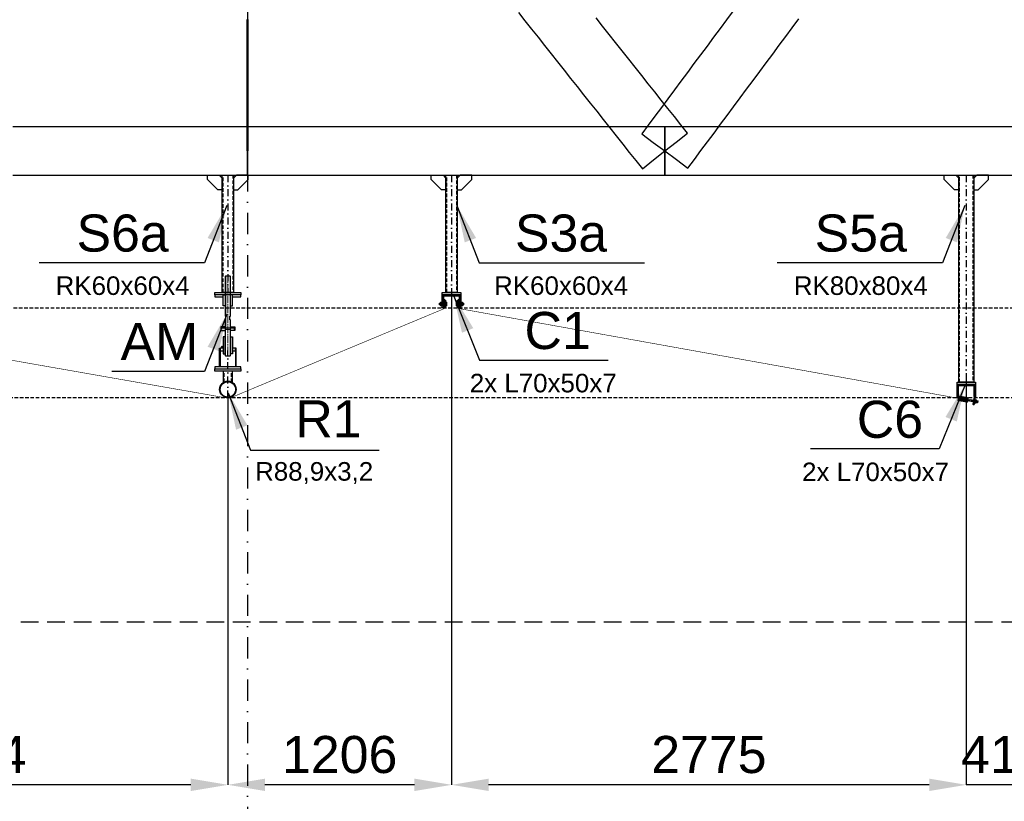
# Model space of a CAD drawing. Header units: millimetres. Extents: x -34919 to 306996, y -293018 to -145733.
# Tile 20 of 256: x 928 to 6237, y -199718 to -195506. Entities that reach past the tile are written whole.
import ezdxf

# ---------------------------------------------------------------- set-up
doc = ezdxf.new("R2010")
doc.units = ezdxf.units.MM
doc.header["$LTSCALE"] = 3
for name, pattern in [('AM_ISO08W050', [18, 12, -1.5, 3, -1.5]), ('DASHDOT', [25.4, 12.7, -6.35, 0, -6.35]), ('DASHED2', [9.525, 6.35, -3.175]), ('HIDDEN', [9.525, 6.35, -3.175])]:
    doc.linetypes.add(name, pattern=pattern)
for name, color, linetype, lineweight in [('-KONTURY', 7, 'Continuous', 18), ('AAA Widok', 2, 'Continuous', 25), ('AM_0', 7, 'Continuous', 15), ('AM_7', 4, 'AM_ISO08W050', 15), ('SIATKA', 5, 'Continuous', 18)]:
    doc.layers.add(name, color=color, linetype=linetype, lineweight=lineweight)
for name, color, linetype in [('AAA L-Opis', 3, 'Continuous'), ('ARF2000E0_BEARING_ROOF_KANTAVAT_KATTO', 7, 'Continuous'), ('blaszki', 6, 'Continuous'), ('poziome 1', 7, 'Continuous'), ('slupki', 7, 'Continuous'), ('stezenia', 4, 'Continuous'), ('STĘŻENIA_OPIS', 4, 'Continuous')]:
    doc.layers.add(name, color=color, linetype=linetype)
doc.styles.get("Standard").update_dxf_attribs({"font": 'arial.ttf', "height": 25})
doc.dimstyles.new('STANDARD-100', dxfattribs={"dimscale": 100, "dimtxt": 2, "dimasz": 2, "dimexe": 0, "dimexo": 0, "dimgap": 0.6, "dimtad": 1, "dimdec": 0, "dimzin": 12, "dimdsep": 46, "dimtxsty": 'Standard', "dimcen": 1, "dimclrd": 256, "dimclre": 256, "dimclrt": 2, "dimadec": 0, "dimazin": 0, "dimtfac": 1, "dimtdec": 0, "dimtmove": 0, "dimatfit": 3, "dimfxl": 0, "dimtolj": 1, "dimtzin": 0, "dimarcsym": 0})

# ---------------------------------------------------------------- blocks, each defined once
blk = doc.blocks.new('*D1677')
at = {"lineweight": -2, "transparency": 16777216}
for p, q in [((6441.6, -197298.9, 0), (6441.6, -199629.5, 0)), ((6031.6, -197450.7, 0), (6031.6, -199629.5, 0)), ((5831.6, -199629.5, 0), (5631.6, -199629.5, 0)), ((6441.6, -199629.5, 0), (6031.6, -199629.5, 0)), ((6641.6, -199629.5, 0), (6841.6, -199629.5, 0))]:
    blk.add_line(p, q, dxfattribs=at)
at = {"transparency": 16777216}
for points in [[(5831.6, -199596.2, 0), (5831.6, -199662.8, 0), (6031.6, -199629.5, 0)], [(6641.6, -199596.2, 0), (6641.6, -199662.8, 0), (6441.6, -199629.5, 0)]]:
    blk.add_solid(points, dxfattribs=at)
at = {"layer": 'Defpoints', "color": 0, "transparency": 16777216}
for p in [(6441.6, -197298.9, 0), (6031.6, -197450.7, 0), (6031.6, -199629.5, 0)]:
    blk.add_point(p, dxfattribs=at)
at = {"color": 2, "transparency": 16777216, "insert": (6236.6, -199467.4, 0), "char_height": 200, "attachment_point": 5}
blk.add_mtext('\\A1;410', dxfattribs=at)
blk = doc.blocks.new('*D1678')
at = {"lineweight": -2, "transparency": 16777216}
for p, q in [((3256.6, -196963.5, 0), (3256.6, -199629.5, 0)), ((6031.6, -197450.7, 0), (6031.6, -199629.5, 0)), ((5831.6, -199629.5, 0), (3456.6, -199629.5, 0))]:
    blk.add_line(p, q, dxfattribs=at)
at = {"transparency": 16777216}
for points in [[(3456.6, -199596.2, 0), (3456.6, -199662.8, 0), (3256.6, -199629.5, 0)], [(5831.6, -199596.2, 0), (5831.6, -199662.8, 0), (6031.6, -199629.5, 0)]]:
    blk.add_solid(points, dxfattribs=at)
at = {"layer": 'Defpoints', "color": 0, "transparency": 16777216}
for p in [(3256.6, -196963.5, 0), (6031.6, -197450.7, 0), (3256.6, -199629.5, 0)]:
    blk.add_point(p, dxfattribs=at)
at = {"color": 2, "transparency": 16777216, "insert": (4644.1, -199467.4, 0), "char_height": 200, "attachment_point": 5}
blk.add_mtext('\\A1;2775', dxfattribs=at)
blk = doc.blocks.new('*D1679')
at = {"lineweight": -2, "transparency": 16777216}
for p, q in [((3256.6, -196963.5, 0), (3256.6, -199629.5, 0)), ((2050.7, -197531.6, 0), (2050.7, -199629.5, 0)), ((3056.6, -199629.5, 0), (2250.7, -199629.5, 0))]:
    blk.add_line(p, q, dxfattribs=at)
at = {"transparency": 16777216}
for points in [[(2250.7, -199596.2, 0), (2250.7, -199662.8, 0), (2050.7, -199629.5, 0)], [(3056.6, -199596.2, 0), (3056.6, -199662.8, 0), (3256.6, -199629.5, 0)]]:
    blk.add_solid(points, dxfattribs=at)
at = {"layer": 'Defpoints', "color": 0, "transparency": 16777216}
for p in [(3256.6, -196963.5, 0), (2050.7, -197531.6, 0), (2050.7, -199629.5, 0)]:
    blk.add_point(p, dxfattribs=at)
at = {"color": 2, "transparency": 16777216, "insert": (2653.6, -199467.4, 0), "char_height": 200, "attachment_point": 5}
blk.add_mtext('\\A1;1206', dxfattribs=at)
blk = doc.blocks.new('*D1680')
at = {"lineweight": -2, "transparency": 16777216}
for p, q in [((-743.4, -196979.2, 0), (-743.4, -199629.5, 0)), ((2050.7, -197531.6, 0), (2050.7, -199629.5, 0)), ((1850.7, -199629.5, 0), (-543.4, -199629.5, 0))]:
    blk.add_line(p, q, dxfattribs=at)
at = {"transparency": 16777216}
for points in [[(-543.4, -199596.2, 0), (-543.4, -199662.8, 0), (-743.4, -199629.5, 0)], [(1850.7, -199596.2, 0), (1850.7, -199662.8, 0), (2050.7, -199629.5, 0)]]:
    blk.add_solid(points, dxfattribs=at)
at = {"layer": 'Defpoints', "color": 0, "transparency": 16777216}
for p in [(-743.4, -196979.2, 0), (2050.7, -197531.6, 0), (-743.4, -199629.5, 0)]:
    blk.add_point(p, dxfattribs=at)
at = {"color": 2, "transparency": 16777216, "insert": (653.6, -199467.4, 0), "char_height": 200, "attachment_point": 5}
blk.add_mtext('\\A1;2794', dxfattribs=at)
blk = doc.blocks.new('A$C65393CC2')
at = {"layer": 'slupki'}
h = blk.add_hatch(dxfattribs=at)
h.set_pattern_fill('ANSI32', angle=360)
h.set_pattern_definition([(45, (-80114.047, -2356.9), (-6.7351921, 6.7351921), []), (45, (-80109.5565, -2356.9), (-6.7351921, 6.7351921), [])])
h.paths.add_polyline_path([(-15.1, -38.7), (-7.3, -40.2), (-3.7, -20.5), (-11.6, -19.1)])
h.paths.add_polyline_path([(0, 0), (-7.9, 1.4), (-11.6, -19.1), (-3.7, -20.5)])
at = {"layer": 'SIATKA', "color": 3}
for p, q in [((-15.1, -38.7, 0), (-7.9, 1.4)), ((0, 0), (-7.9, 1.4)), ((0, 0), (-7.3, -40.2, 0)), ((8.1, -22.6, 0), (-23.4, -16.9, 0)), ((-7.3, -40.2, 0), (-15.1, -38.7, 0))]:
    blk.add_line(p, q, dxfattribs=at)
blk = doc.blocks.new('A$C09B41FFC')
at = {"layer": 'AAA L-Opis', "color": 7}
for p, q in [((-13, 500), (-13, 284.6)), ((13, 500), (13, 284.6)), ((-15, 214.6), (15, 214.6)), ((-13, 264.6), (-13, 214.6)), ((13, 264.6), (13, 214.6))]:
    blk.add_line(p, q, dxfattribs=at)
at = {"layer": 'AAA Widok', "color": 7}
for p, q in [((-16, 222.6), (-16, 226.6)), ((16, 222.6), (16, 226.6)), ((-16.3, 172.6), (-15, 172.6)), ((-15.3, 171.6), (-15, 171.6)), ((15, 172.6), (16.2, 172.6)), ((15, 171.6), (15.2, 171.6)), ((-16.3, 82), (-15, 82)), ((-16.3, 82), (-15, 82)), ((-15.3, 83), (-15, 83)), ((16.2, 82, 0), (15, 82, 0)), ((21.2, 82), (20, 82))]:
    blk.add_line(p, q, dxfattribs=at)
for points in [[(15, 284.6), (15, 498), (13, 500), (-13, 500), (-15, 498), (-15, 284.6)], [(-15, 264.6), (-10.5, 264.6), (-10.5, 284.6), (-15, 284.6)], [(15, 264.6), (10.5, 264.6), (10.5, 284.6), (15, 284.6)], [(-15, 226.6), (-38.1, 226.6), (-38.1, 222.6), (-15, 222.6)], [(-15, 222.6), (-38.1, 222.6), (-38.1, 207.6), (-15, 207.6)], [(-15, 264.6), (-15, 72), (-13, 70), (13, 70), (15, 72), (15, 264.6)], [(15, 226.6), (38.1, 226.6), (38.1, 222.6), (15, 222.6)], [(15, 222.6), (38.1, 222.6), (38.1, 207.6), (15, 207.6)], [(-25, 112), (-41.2, 112), (-41.2, 98), (-25, 98)], [(25, 98), (41.3, 98), (41.3, 112), (25, 112)]]:
    blk.add_lwpolyline(points, dxfattribs=at)
at = {"layer": 'AAA Widok', "color": 7, "elevation": 0}
for points in [[(-25, 400), (-70, 400), (-70, 388), (-25, 388)], [(25, 388), (70, 388), (70, 400), (25, 400)], [(-44.4, 12), (-44.4, 112), (-41.2, 112), (-41.2, 12)], [(44.5, 12), (44.5, 112), (41.3, 112), (41.3, 12)]]:
    blk.add_lwpolyline(points, dxfattribs=at)
for points in [[(-25, 340), (-25, 400), (-14.3, 400), (-13.3, 399), (-13.3, 341), (-14.3, 340)], [(25, 340), (25, 400), (14.2, 400), (13.2, 399), (13.2, 341), (14.2, 340)]]:
    blk.add_lwpolyline(points, close=True, dxfattribs=at)
at = {"layer": 'AAA Widok', "color": 7}
for points in [[(-38.1, 207.6), (-35.2, 207.6), (-35.2, 222.6), (-38.1, 222.6)], [(38.1, 207.6), (35.2, 207.6), (35.2, 222.6), (38.1, 222.6)], [(-25, 172.6), (-25, 82), (-16.3, 82), (-15.3, 83), (-15.3, 171.6), (-16.3, 172.6)], [(25, 172.6), (25, 82), (16.2, 82), (15.2, 83), (15.2, 171.6), (16.2, 172.6)]]:
    blk.add_lwpolyline(points, close=True, dxfattribs=at)
blk.add_circle((-30, 118.7), 4, dxfattribs=at)
at = {"layer": 'AM_0', "color": 7}
for points in [[(-25, 112), (-25, 113), (-26, 112)], [(25, 112), (25, 113), (26, 112)]]:
    blk.add_solid(points, dxfattribs=at)
at = {"layer": 'AM_7', "color": 7}
blk.add_line((0, 500), (0, 70), dxfattribs=at)
at = {"layer": 'SIATKA', "color": 7}
blk.add_line((-15, 222.6), (15, 222.6), dxfattribs=at)

msp = doc.modelspace()

# ---------------------------------------------------------------- hatches: boundary and pattern name
at = {"layer": '-KONTURY'}
h = msp.add_hatch(dxfattribs=at)
h.set_pattern_fill('ANSI31', color=256, scale=0.5, style=0)
h.set_pattern_definition([(45, (-39425.7643, -83962.3717), (-1.122532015, 1.122532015), [])])
h.paths.add_polyline_path([(3217.625, -197034.761), (3216.425, -197034.761), (3213.625, -197031.961), (3213.625, -197018.261), (3217.625, -197018.261)])
h.paths.add_polyline_path([(3217.625, -197058.261), (3213.625, -197058.261), (3213.625, -197044.561), (3216.425, -197041.761), (3217.625, -197041.761)])
h = msp.add_hatch(dxfattribs=at)
h.set_pattern_fill('ANSI31', color=256, scale=0.5, angle=90, style=0)
h.set_pattern_definition([(135, (-39475.0753, -83960.3717), (-1.122532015, -1.122532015), [])])
h.paths.add_polyline_path([(3221.625, -197034.761), (3221.625, -197018.261), (3225.625, -197018.261), (3225.625, -197034.761)])
h.paths.add_polyline_path([(3221.625, -197058.261), (3221.625, -197041.761), (3225.625, -197041.761), (3225.625, -197044.261), (3225.625, -197058.261)])
h = msp.add_hatch(dxfattribs=at)
h.set_pattern_fill('ANSI31', color=256, scale=0.5, style=0)
h.set_pattern_definition([(45, (88746.425, -175261.617), (-1.122532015, 1.122532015), [])])
h.paths.add_polyline_path([(3291.625, -197034.761), (3291.625, -197018.261), (3287.625, -197018.261), (3287.625, -197034.761)])
h.paths.add_polyline_path([(3291.625, -197058.261), (3291.625, -197041.761), (3287.625, -197041.761), (3287.625, -197044.261), (3287.625, -197058.261)])
h = msp.add_hatch(dxfattribs=at)
h.set_pattern_fill('ANSI31', color=256, scale=0.5, angle=-90, style=0)
h.set_pattern_definition([(315, (88744.425, -175310.928), (1.122532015, 1.122532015), [])])
h.paths.add_polyline_path([(3295.625, -197034.761), (3296.825, -197034.761), (3299.625, -197031.961), (3299.625, -197018.261), (3295.625, -197018.261)])
h.paths.add_polyline_path([(3295.625, -197058.261), (3299.625, -197058.261), (3299.625, -197044.561), (3296.825, -197041.761), (3295.625, -197041.761)])
h = msp.add_hatch(dxfattribs=at)
h.set_pattern_fill('ANSI31', color=256, scale=0.5, angle=-10.262227, style=0)
h.set_pattern_definition([(34.7377725, (-148.3285, -109595.0901), (-0.904591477, 1.304557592), [])])
h.paths.add_polyline_path([(6004.976, -197547.118), (6005.189, -197545.937), (6002.933, -197542.683), (5989.452, -197540.242), (5988.74, -197544.178)])
h.paths.add_polyline_path([(6028.1, -197551.305), (6028.812, -197547.369), (6015.331, -197544.928), (6012.077, -197547.184), (6011.864, -197548.365)])
at = {"layer": 'slupki'}
h = msp.add_hatch(dxfattribs=at)
h.set_pattern_fill('ANSI32')
h.set_pattern_definition([(45, (-48103.139, -201534.402), (-6.7351921, 6.7351921), []), (45, (-48098.649, -201534.402), (-6.7351921, 6.7351921), [])])
h.paths.add_polyline_path([(3206.625, -196988.261), (3256.625, -196988.261), (3256.625, -196990.173, -0.41421356), (3251.536, -196995.261), (3213.625, -196995.261), (3213.625, -197053.173, -0.41421356), (3208.536, -197058.261), (3206.625, -197058.261)])
h.paths.add_polyline_path([(3256.625, -196990.173), (3256.625, -196988.261), (3306.625, -196988.261), (3306.625, -197058.261), (3304.714, -197058.261, -0.41421356), (3299.625, -197053.173), (3299.625, -196995.261), (3261.714, -196995.261, -0.41421356)])
h = msp.add_hatch(dxfattribs=at)
h.set_pattern_fill('ANSI32', angle=360)
h.set_pattern_definition([(45, (-45328.135, -202018.023), (-6.7351921, 6.7351921), []), (45, (-45323.645, -202018.023), (-6.7351921, 6.7351921), [])])
h.paths.add_polyline_path([(5981.629, -197471.883), (6031.629, -197471.883), (6031.629, -197473.794, -0.41421356), (6026.541, -197478.883), (5988.629, -197478.883), (5988.629, -197536.794, -0.41421356), (5983.541, -197541.883), (5981.629, -197541.883)])
h.paths.add_polyline_path([(6031.629, -197473.794), (6031.629, -197471.883), (6081.629, -197471.883), (6081.629, -197541.883), (6079.718, -197541.883, -0.41421356), (6074.629, -197536.794), (6074.629, -197478.883), (6036.718, -197478.883, -0.41421356)])

# ---------------------------------------------------------------- linework, layer by layer
at = {"layer": '-KONTURY'}
for p, q in [((3216.425, -197034.761, 0), (3216.425, -197041.761, 0)), ((3225.625, -197034.761, 0), (3221.625, -197034.761, 0)), ((3225.625, -197041.761, 0), (3221.625, -197041.761, 0)), ((3287.625, -197034.761, 0), (3291.625, -197034.761, 0)), ((3287.625, -197041.761, 0), (3291.625, -197041.761, 0)), ((3296.825, -197034.761, 0), (3296.825, -197041.761, 0)), ((5988.012, -197552.177, 0), (5987.441, -197551.353, 0)), ((5990.221, -197552.577, 0), (5987.841, -197549.144, 0)), ((5989.452, -197540.242, 0), (5988.74, -197544.178, 0)), ((5988.74, -197544.178, 0), (6028.1, -197551.305, 0)), ((5992.43, -197552.977, 0), (5989.207, -197548.328, 0)), ((6028.812, -197547.369, 0), (5989.452, -197540.242, 0)), ((5994.639, -197553.377, 0), (5991.416, -197548.728, 0)), ((5996.848, -197553.777, 0), (5993.625, -197549.128, 0)), ((5999.057, -197554.177, 0), (5995.834, -197549.528, 0)), ((6001.267, -197554.576, 0), (5998.043, -197549.928, 0)), ((6003.476, -197554.976, 0), (6000.252, -197550.328, 0)), ((6003.937, -197552.855, 0), (6002.462, -197550.728, 0)), ((6003.55, -197554.99, 0), (6004.263, -197551.054, 0)), ((6005.189, -197545.937, 0), (6012.077, -197547.184, 0)), ((6010.438, -197556.237, 0), (6011.151, -197552.301, 0)), ((6012.312, -197556.576, 0), (6010.778, -197554.363, 0)), ((6014.522, -197556.976, 0), (6011.298, -197552.328, 0)), ((6016.731, -197557.376, 0), (6013.507, -197552.728, 0)), ((6018.94, -197557.776, 0), (6015.716, -197553.128, 0)), ((6021.149, -197558.176, 0), (6017.926, -197553.528, 0)), ((6023.358, -197558.576, 0), (6020.135, -197553.928, 0)), ((6025.567, -197558.976, 0), (6022.344, -197554.327, 0)), ((6026.874, -197558.075, 0), (6024.553, -197554.727, 0)), ((6027.274, -197555.865, 0), (6026.762, -197555.127, 0)), ((6028.1, -197551.305, 0), (6028.812, -197547.369, 0))]:
    msp.add_line(p, q, dxfattribs=at)
at = {"layer": '-KONTURY', "extrusion": (0, 1, 0)}
for points, elevation in [([(-3232.125, 0), (-3190.525, 0)], -197038.261), ([(-3221.125, 0), (-3190.625, 0)], -197034.182), ([(-3221.125, 0), (-3191.545, 0)], -197033.261), ([(-3204.725, 0), (-3196.125, 0)], -197038.261), ([(-3203.505, 0), (-3197.345, 0)], -197029.021), ([(-3203.505, 0), (-3197.345, 0)], -197033.641), ([(-3206.725, 0), (-3204.525, 0)], -197038.261), ([(-3206.625, 0), (-3204.625, 0)], -197028.261), ([(-3225.625, 0), (-3222.045, 0)], -197033.667), ([(-3226.225, 0), (-3225.625, 0)], -197030.561), ([(-3231.264, 0), (-3226.225, 0)], -197028.444), ([(-3231.264, 0), (-3226.225, 0)], -197033.351), ([(-3281.125, 0), (-3322.725, 0)], -197038.261), ([(-3281.986, 0), (-3287.025, 0)], -197028.444), ([(-3281.986, 0), (-3287.025, 0)], -197033.351), ([(-3287.025, 0), (-3287.625, 0)], -197030.561), ([(-3287.625, 0), (-3291.205, 0)], -197033.667), ([(-3292.125, 0), (-3321.705, 0)], -197033.261), ([(-3292.125, 0), (-3322.625, 0)], -197034.182), ([(-3306.525, 0), (-3308.725, 0)], -197038.261), ([(-3306.625, 0), (-3308.625, 0)], -197028.261), ([(-3308.525, 0), (-3317.125, 0)], -197038.261), ([(-3309.745, 0), (-3315.905, 0)], -197029.021), ([(-3309.745, 0), (-3315.905, 0)], -197033.641), ([(-3221.125, 0), (-3190.625, 0)], -197042.341), ([(-3221.125, 0), (-3191.545, 0)], -197043.261), ([(-3203.505, 0), (-3197.345, 0)], -197042.881), ([(-3203.505, 0), (-3197.345, 0)], -197047.501), ([(-3204.625, 0), (-3206.625, 0)], -197048.261), ([(-3225.625, 0), (-3222.045, 0)], -197042.856), ([(-3226.225, 0), (-3225.625, 0)], -197045.961), ([(-3231.264, 0), (-3226.225, 0)], -197043.171), ([(-3231.264, 0), (-3226.225, 0)], -197048.079), ([(-3281.986, 0), (-3287.025, 0)], -197043.171), ([(-3281.986, 0), (-3287.025, 0)], -197048.079), ([(-3287.025, 0), (-3287.625, 0)], -197045.961), ([(-3287.625, 0), (-3291.205, 0)], -197042.856), ([(-3292.125, 0), (-3322.625, 0)], -197042.341), ([(-3292.125, 0), (-3321.705, 0)], -197043.261), ([(-3308.625, 0), (-3306.625, 0)], -197048.261), ([(-3309.745, 0), (-3315.905, 0)], -197042.881), ([(-3309.745, 0), (-3315.905, 0)], -197047.501)]:
    msp.add_lwpolyline(points, dxfattribs=dict(at, elevation=elevation))
at = {"layer": '-KONTURY', "extrusion": (0.707107, -0.707107, 0)}
for points, elevation in [([(-137068.093, 0), (-137066.792, 0)], 141580.319), ([(-136981.826, 0), (-136980.525, 0)], 141679.426)]:
    msp.add_lwpolyline(points, dxfattribs=dict(at, elevation=elevation))
at = {"layer": '-KONTURY', "extrusion": (1, 0, 0)}
for points, elevation in [([(-197034.182, 0), (-197042.341, 0)], 3190.625), ([(-197033.261, 0), (-197043.261, 0)], 3191.545), ([(-197045.561, 0), (-197030.961, 0)], 3196.225), ([(-197028.261, 0), (-197048.261, 0)], 3204.625), ([(-197045.561, 0), (-197030.961, 0)], 3204.625), ([(-197048.261, 0), (-197028.261, 0)], 3206.625), ([(-197033.261, 0), (-197043.261, 0)], 3221.125), ([(-197033.667, 0), (-197030.561, 0)], 3225.625), ([(-197042.856, 0), (-197033.667, 0)], 3225.625), ([(-197028.444, 0), (-197030.561, 0)], 3226.225), ([(-197030.561, 0), (-197045.961, 0)], 3226.225), ([(-197046.761, 0), (-197029.761, 0)], 3232.025), ([(-197046.761, 0), (-197029.761, 0)], 3281.225), ([(-197028.444, 0), (-197030.561, 0)], 3287.025), ([(-197030.561, 0), (-197045.961, 0)], 3287.025), ([(-197033.667, 0), (-197030.561, 0)], 3287.625), ([(-197042.856, 0), (-197033.667, 0)], 3287.625), ([(-197033.261, 0), (-197043.261, 0)], 3292.125), ([(-197048.261, 0), (-197028.261, 0)], 3306.625), ([(-197028.261, 0), (-197048.261, 0)], 3308.625), ([(-197045.561, 0), (-197030.961, 0)], 3308.625), ([(-197045.561, 0), (-197030.961, 0)], 3317.025), ([(-197033.261, 0), (-197043.261, 0)], 3321.705), ([(-197034.182, 0), (-197042.341, 0)], 3322.625), ([(-197045.961, 0), (-197042.856, 0)], 3225.625), ([(-197045.961, 0), (-197048.079, 0)], 3226.225), ([(-197045.961, 0), (-197048.079, 0)], 3287.025), ([(-197045.961, 0), (-197042.856, 0)], 3287.625)]:
    msp.add_lwpolyline(points, dxfattribs=dict(at, elevation=elevation))
at = {"layer": '-KONTURY', "extrusion": (0.866025, -0.5, 0)}
for points, elevation in [([(-169033.465, 0), (-169035.705, 0)], 101283.493), ([(-168990.645, 0), (-168992.166, 0)], 101356.505), ([(-168977.265, 0), (-168979.505, 0)], 101380.834), ([(-169046.39, 0), (-169044.149, 0)], 101298.067), ([(-169033.01, 0), (-169031.489, 0)], 101322.397), ([(-168990.19, 0), (-168987.949, 0)], 101395.409)]:
    msp.add_lwpolyline(points, dxfattribs=dict(at, elevation=elevation))
at = {"layer": '-KONTURY', "extrusion": (0.866025, 0.5, 0)}
for points, elevation in [([(-172233.89, 0), (-172236.13, 0)], -95740.194), ([(-172247.27, 0), (-172248.791, 0)], -95715.865), ([(-172290.09, 0), (-172292.33, 0)], -95642.853), ([(-172246.815, 0), (-172244.574, 0)], -95754.769), ([(-172289.635, 0), (-172288.114, 0)], -95681.756), ([(-172303.015, 0), (-172300.774, 0)], -95657.427)]:
    msp.add_lwpolyline(points, dxfattribs=dict(at, elevation=elevation))
at = {"layer": '-KONTURY', "elevation": 0}
for points in [[(3217.625, -197018.261), (3217.625, -197058.261), (3213.625, -197058.261), (3213.625, -197018.261)], [(3217.625, -197018.261), (3217.625, -197058.261), (3213.625, -197058.261), (3213.625, -197018.261)], [(3225.625, -197018.261), (3225.625, -197058.261), (3221.625, -197058.261), (3221.625, -197018.261)], [(3287.625, -197018.261), (3287.625, -197058.261), (3291.625, -197058.261), (3291.625, -197018.261)], [(3295.625, -197018.261), (3295.625, -197058.261), (3299.625, -197058.261), (3299.625, -197018.261)], [(3295.625, -197018.261), (3295.625, -197058.261), (3299.625, -197058.261), (3299.625, -197018.261)], [(5987.314, -197552.05), (6026.674, -197559.177), (6027.387, -197555.241), (5988.027, -197548.114)], [(5988.74, -197544.178), (6028.1, -197551.305), (6028.812, -197547.369), (5989.452, -197540.242)]]:
    msp.add_lwpolyline(points, close=True, dxfattribs=at)
for points in [[(3213.625, -197031.961), (3216.425, -197034.761), (3217.625, -197034.761)], [(3213.625, -197044.561), (3216.425, -197041.761), (3217.625, -197041.761)], [(3221.125, -197033.261), (3222.045, -197033.667)], [(3292.125, -197033.261), (3291.205, -197033.667)], [(3299.625, -197031.961), (3296.825, -197034.761), (3295.625, -197034.761)], [(3299.625, -197044.561), (3296.825, -197041.761), (3295.625, -197041.761)], [(3221.125, -197043.261), (3222.045, -197042.856)], [(3292.125, -197043.261), (3291.205, -197042.856)], [(6002.933, -197542.683), (6005.189, -197545.937), (6004.976, -197547.118)], [(6015.331, -197544.928), (6012.077, -197547.184), (6011.864, -197548.365)], [(6032.308, -197545.462), (6029.279, -197562.19)], [(6030.695, -197553.808), (6094.76, -197565.407)], [(6038.015, -197546.495), (6032.308, -197545.462)], [(6035.129, -197562.436), (6034.987, -197563.223)], [(6035.719, -197562.543), (6036.273, -197559.486)], [(6038.015, -197546.495), (6037.873, -197547.282)], [(6042.41, -197550.848), (6040.629, -197560.688)], [(6040.629, -197560.688), (6092.866, -197570.145)], [(6042.246, -197551.753), (6041.432, -197551.083)], [(6042.41, -197550.848), (6094.647, -197560.305)], [(6076.72, -197569.559), (6079.321, -197555.193)], [(6077.477, -197571.668), (6076.72, -197569.559)], [(6083.538, -197572.765), (6077.477, -197571.668)], [(6086.385, -197563.89), (6077.922, -197562.358)], [(6084.361, -197568.219), (6078.3, -197567.122)], [(6086.007, -197559.127), (6079.946, -197558.03)], [(6086.83, -197554.581), (6087.587, -197556.689)], [(6095.389, -197561.374), (6093.935, -197569.404)], [(6095.389, -197561.374), (6094.647, -197560.305)]]:
    msp.add_lwpolyline(points, dxfattribs=at)
at = {"layer": '-KONTURY', "linetype": 'HIDDEN', "const_width": 3, "elevation": 0}
for points in [[(3219.625, -197062.036), (3219.625, -197012.036)], [(3293.625, -197012.036), (3293.625, -197062.036)], [(2050.651, -197545.741), (-706.375, -197062.036)], [(3219.625, -197062.036), (2071.108, -197541.104)], [(3293.625, -197062.036), (6027.743, -197553.273)]]:
    msp.add_lwpolyline(points, dxfattribs=at)
at = {"layer": '-KONTURY', "extrusion": (0.487829, -0.872939, 0)}
for points, elevation in [([(-93307.068, 0), (-93306.014, 0)], 173570.261), ([(-93249.07, 0), (-93250.124, 0)], 173612.02)]:
    msp.add_lwpolyline(points, dxfattribs=dict(at, elevation=elevation))
at = {"layer": '-KONTURY', "extrusion": (-0.487829, -0.872939, 0)}
for points, elevation in [([(98992.74, 0), (98991.686, 0)], 170392.911), ([(98934.742, 0), (98935.796, 0)], 170434.67)]:
    msp.add_lwpolyline(points, dxfattribs=dict(at, elevation=elevation))
at = {"layer": '-KONTURY', "extrusion": (-0.707107, -0.707107, 0)}
for points, elevation in [([(141673.657, 0), (141672.355, 0)], 136974.755), ([(141587.39, 0), (141586.088, 0)], 137073.863)]:
    msp.add_lwpolyline(points, dxfattribs=dict(at, elevation=elevation))
at = {"layer": '-KONTURY', "linetype": 'HIDDEN', "const_width": 3, "elevation": 0}
msp.add_lwpolyline([(2050.651, -197545.741, 0.11190095), (2071.108, -197541.104, 0.11190095)], format="xyb", dxfattribs=at)
at = {"layer": '-KONTURY', "elevation": 0}
msp.add_lwpolyline([(6036.727, -197545.754), (5989.987, -197537.291), (5990.699, -197533.355), (6037.439, -197541.818, -0.41421356), (6042.274, -197548.79), (6039.78, -197562.566, -0.41421356), (6032.807, -197567.402), (5986.067, -197558.939), (5986.78, -197555.003), (6033.52, -197563.466, 0.41421356), (6035.844, -197561.854), (6038.338, -197548.078, 0.41421356)], format="xyb", close=True, dxfattribs=at)
at = {"layer": '-KONTURY', "extrusion": (-0.178154, -0.984003, 0)}
for points, elevation in [([(41135.032, 0), (41129.232, 0)], 193327.591), ([(41129.992, 0), (41135.032, 0)], 193319.091), ([(41135.032, 0), (41135.632, 0)], 193326.791), ([(41135.032, 0), (41135.632, 0)], 193311.391), ([(41135.632, 0), (41139.211, 0)], 193314.497), ([(41140.132, 0), (41194.138, 0)], 193323.17), ([(41140.132, 0), (41194.138, 0)], 193315.011), ([(41184.507, 0), (41178.347, 0)], 193309.851)]:
    msp.add_lwpolyline(points, dxfattribs=dict(at, elevation=elevation))
at = {"layer": '-KONTURY', "extrusion": (0.984003, -0.178154, 0)}
for points, elevation in [([(-193311.391, 0), (-193326.791, 0)], 41135.032), ([(-193323.685, 0), (-193314.497, 0)], 41135.632), ([(-193314.497, 0), (-193311.391, 0)], 41135.632), ([(-193326.391, 0), (-193311.791, 0)], 41185.627), ([(-193314.091, 0), (-193324.091, 0)], 41193.218)]:
    msp.add_lwpolyline(points, dxfattribs=dict(at, elevation=elevation))
at = {"layer": '-KONTURY', "extrusion": (0.178154, 0.984003, 0), "elevation": -193323.685}
msp.add_lwpolyline([(-41135.632, 0), (-41139.211, 0)], dxfattribs=at)
at = {"layer": '-KONTURY', "extrusion": (0.324507, -0.945883, 0), "elevation": 188828.75}
msp.add_lwpolyline([(-58395.735, 0), (-58396.789, 0)], dxfattribs=at)
at = {"layer": '-KONTURY', "extrusion": (-0.560171, -0.828377, 0), "elevation": 160270.899}
msp.add_lwpolyline([(115671.748, 0), (115670.742, 0)], dxfattribs=at)
at = {"layer": '-KONTURY', "extrusion": (0.234178, -0.972194, 0), "elevation": 193472.684}
msp.add_lwpolyline([(-40387.73, 0), (-40388.736, 0)], dxfattribs=at)
at = {"layer": '-KONTURY', "extrusion": (0.763095, -0.646287, 0)}
for points, elevation in [([(-146822.068, 0), (-146824.308, 0)], 132316.42), ([(-146834.992, 0), (-146832.752, 0)], 132330.994)]:
    msp.add_lwpolyline(points, dxfattribs=dict(at, elevation=elevation))
at = {"layer": '-KONTURY', "extrusion": (-0.569821, 0.821769, 0), "elevation": -165828.779}
msp.add_lwpolyline([(107572.772, 0), (107571.47, 0)], dxfattribs=at)
at = {"layer": '-KONTURY'}
for centre, radius, start, end in [((3200.714, -197031.331, 0), 4.085, 154.438469, 214.438469), ((3211.894, -197038.261, 0), 15.265, 162.383031, 197.616969), ((3200.136, -197031.331, 0), 4.085, 325.561531, 25.561531), ((3188.956, -197038.261, 0), 15.265, 342.383031, 17.616969), ((3227.687, -197030.898, 0), 4.338, 325.553128, 25.553128), ((3215.798, -197038.261, 0), 16.227, 342.387526, 17.612474), ((3200.714, -197045.191, 0), 4.085, 145.561531, 205.561531), ((3200.136, -197045.191, 0), 4.085, 334.438469, 34.438469), ((3227.687, -197045.625, 0), 4.338, 334.446872, 34.446872), ((6081.203, -197569.995, 0), 4.085, 135.299303, 195.299303), ((6093.439, -197565.168, 0), 15.265, 152.120804, 187.354741), ((6083.672, -197556.357, 0), 4.085, 144.176242, 204.176242), ((6080.635, -197569.892, 0), 4.085, 324.176242, 24.176242), ((6070.868, -197561.081, 0), 15.265, 332.120804, 7.354741), ((6083.104, -197556.254, 0), 4.085, 315.299303, 15.299303)]:
    msp.add_arc(centre, radius, start, end, dxfattribs=at)
at = {"layer": '-KONTURY', "extrusion": (0, 0, -1)}
for centre, radius, start, end in [((-3297.452, -197038.261, 0), 16.227, 342.387526, 17.612474), ((-3285.563, -197030.898, 0), 4.338, 325.553128, 25.553128), ((-3324.294, -197038.261, 0), 15.265, 342.383031, 17.616969), ((-3313.114, -197031.331, 0), 4.085, 325.561531, 25.561531), ((-3312.536, -197031.331, 0), 4.085, 154.438469, 214.438469), ((-3301.356, -197038.261, 0), 15.265, 162.383031, 197.616969), ((-3285.563, -197045.625, 0), 4.338, 334.446872, 34.446872), ((-3313.114, -197045.191, 0), 4.085, 334.438469, 34.438469), ((-3312.536, -197045.191, 0), 4.085, 145.561531, 205.561531)]:
    msp.add_arc(centre, radius, start, end, dxfattribs=at)
at = {"color": 252, "linetype": 'DASHDOT', "ltscale": 3}
msp.add_line((2156.625, -150578.031), (2156.625, -201577.2), dxfattribs=at)
at = {"color": 4, "linetype": 'DASHED2'}
for p, q in [((-5676.685, -197058.262, 0), (29443.668, -197058.262, 0)), ((-5671.516, -197542.741, 0), (29441.729, -197542.741, 0))]:
    msp.add_line(p, q, dxfattribs=at)
at = {"layer": 'ARF2000E0_BEARING_ROOF_KANTAVAT_KATTO'}
for points in [[(3617.237, -195467.787), (3652.393, -195512.093), (3687.549, -195556.4), (3722.705, -195600.706), (3757.862, -195645.012), (3793.018, -195689.318), (3828.174, -195733.625), (3863.33, -195777.931), (3898.487, -195822.237), (3933.643, -195866.543), (3968.799, -195910.85), (4003.955, -195955.156), (4039.112, -195999.462), (4074.268, -196043.768), (4109.424, -196088.075), (4144.58, -196132.381), (4179.737, -196176.687), (4214.893, -196220.993), (4250.049, -196265.3), (4285.205, -196309.606)], [(4285.205, -196309.606), (4345.915, -196261.434), (4406.625, -196213.261), (4467.335, -196165.089), (4528.045, -196116.917), (4492.889, -196072.611), (4457.732, -196028.304), (4422.576, -195983.998), (4387.42, -195939.692), (4352.264, -195895.386), (4317.107, -195851.079), (4281.951, -195806.773), (4246.795, -195762.467), (4211.639, -195718.161), (4176.482, -195673.854), (4141.326, -195629.548), (4106.17, -195585.242), (4071.014, -195540.936), (4035.857, -195496.629)], [(4774.413, -195458.619), (4739.257, -195505.917), (4704.1, -195553.216), (4668.944, -195600.514), (4633.788, -195647.813), (4598.632, -195695.111), (4563.475, -195742.409), (4528.319, -195789.708), (4493.163, -195837.006), (4458.007, -195884.305), (4422.85, -195931.603), (4387.694, -195978.902), (4352.538, -196026.2), (4317.382, -196073.498), (4282.225, -196120.797), (4344.425, -196167.029), (4406.625, -196213.261), (4468.825, -196259.494), (4531.025, -196305.726), (4566.181, -196258.428), (4601.337, -196211.129), (4636.494, -196163.831), (4671.65, -196116.532), (4706.806, -196069.234), (4741.962, -196021.935), (4777.119, -195974.637), (4812.275, -195927.339), (4847.431, -195880.04), (4882.587, -195832.742), (4917.744, -195785.443), (4952.9, -195738.145), (4988.056, -195690.846), (5023.212, -195643.548), (5058.369, -195596.249), (5093.525, -195548.951), (5128.681, -195501.653)], [(2153.625, -195504.361), (2153.625, -195592.974), (2153.625, -195681.586), (2153.625, -195770.199), (2153.625, -195858.811), (2153.625, -195947.424), (2153.625, -196036.036), (2153.625, -196124.649), (2153.625, -196213.261), (2159.625, -196213.261), (2159.625, -196124.649), (2159.625, -196036.036), (2159.625, -195947.424), (2159.625, -195858.811), (2159.625, -195770.199), (2159.625, -195681.586), (2159.625, -195592.974), (2159.625, -195504.361)], [(2156.625, -196343.261), (2156.625, -196278.261), (2156.625, -196213.261), (2156.625, -196148.261), (2156.625, -196083.261), (2086.313, -196083.261), (2016, -196083.261), (1945.688, -196083.261), (1875.375, -196083.261), (1805.063, -196083.261), (1734.75, -196083.261), (1664.438, -196083.261), (1594.125, -196083.261), (1523.813, -196083.261), (1453.5, -196083.261), (1383.188, -196083.261), (1312.875, -196083.261), (1242.563, -196083.261), (1172.25, -196083.261), (1101.938, -196083.261), (1031.625, -196083.261), (961.313, -196083.261), (891, -196083.261)], [(4406.625, -196343.261), (4406.625, -196278.261), (4406.625, -196213.261), (4406.625, -196148.261), (4406.625, -196083.261), (4336.313, -196083.261), (4266, -196083.261), (4195.688, -196083.261), (4125.375, -196083.261), (4055.063, -196083.261), (3984.75, -196083.261), (3914.438, -196083.261), (3844.125, -196083.261), (3773.813, -196083.261), (3703.5, -196083.261), (3633.188, -196083.261), (3562.875, -196083.261), (3492.563, -196083.261), (3422.25, -196083.261), (3351.938, -196083.261), (3281.625, -196083.261), (3211.313, -196083.261), (3141, -196083.261), (3070.688, -196083.261), (3000.375, -196083.261), (2930.063, -196083.261), (2859.75, -196083.261), (2789.438, -196083.261), (2719.125, -196083.261), (2648.813, -196083.261), (2578.5, -196083.261), (2508.188, -196083.261), (2437.875, -196083.261), (2367.563, -196083.261), (2297.25, -196083.261), (2226.938, -196083.261), (2156.625, -196083.261), (2156.625, -196148.261), (2156.625, -196213.261), (2156.625, -196278.261), (2156.625, -196343.261), (2226.938, -196343.261), (2297.25, -196343.261), (2367.563, -196343.261), (2437.875, -196343.261), (2508.188, -196343.261), (2578.5, -196343.261), (2648.813, -196343.261), (2719.125, -196343.261), (2789.438, -196343.261), (2859.75, -196343.261), (2930.063, -196343.261), (3000.375, -196343.261), (3070.688, -196343.261), (3141, -196343.261), (3211.313, -196343.261), (3281.625, -196343.261), (3351.938, -196343.261), (3422.25, -196343.261), (3492.563, -196343.261), (3562.875, -196343.261), (3633.188, -196343.261), (3703.5, -196343.261), (3773.813, -196343.261), (3844.125, -196343.261), (3914.438, -196343.261), (3984.75, -196343.261), (4055.063, -196343.261), (4125.375, -196343.261), (4195.688, -196343.261), (4266, -196343.261), (4336.313, -196343.261), (4406.625, -196343.261)], [(6305.063, -196083.261), (6234.75, -196083.261), (6164.438, -196083.261), (6094.125, -196083.261), (6023.813, -196083.261), (5953.5, -196083.261), (5883.188, -196083.261), (5812.875, -196083.261), (5742.563, -196083.261), (5672.25, -196083.261), (5601.938, -196083.261), (5531.625, -196083.261), (5461.313, -196083.261), (5391, -196083.261), (5320.688, -196083.261), (5250.375, -196083.261), (5180.063, -196083.261), (5109.75, -196083.261), (5039.438, -196083.261), (4969.125, -196083.261), (4898.813, -196083.261), (4828.5, -196083.261), (4758.188, -196083.261), (4687.875, -196083.261), (4617.563, -196083.261), (4547.25, -196083.261), (4476.938, -196083.261), (4406.625, -196083.261), (4406.625, -196148.261), (4406.625, -196213.261), (4406.625, -196278.261), (4406.625, -196343.261), (4476.938, -196343.261), (4547.25, -196343.261), (4617.563, -196343.261), (4687.875, -196343.261), (4758.188, -196343.261), (4828.5, -196343.261), (4898.813, -196343.261), (4969.125, -196343.261), (5039.438, -196343.261), (5109.75, -196343.261), (5180.063, -196343.261), (5250.375, -196343.261), (5320.688, -196343.261), (5391, -196343.261), (5461.313, -196343.261), (5531.625, -196343.261), (5601.938, -196343.261), (5672.25, -196343.261), (5742.563, -196343.261), (5812.875, -196343.261), (5883.188, -196343.261), (5953.5, -196343.261), (6023.813, -196343.261), (6094.125, -196343.261), (6164.438, -196343.261), (6234.75, -196343.261), (6305.063, -196343.261)], [(891, -196343.261), (961.313, -196343.261), (1031.625, -196343.261), (1101.938, -196343.261), (1172.25, -196343.261), (1242.563, -196343.261), (1312.875, -196343.261), (1383.188, -196343.261), (1453.5, -196343.261), (1523.813, -196343.261), (1594.125, -196343.261), (1664.438, -196343.261), (1734.75, -196343.261), (1805.063, -196343.261), (1875.375, -196343.261), (1945.688, -196343.261), (2016, -196343.261), (2086.313, -196343.261), (2156.625, -196343.261)]]:
    msp.add_lwpolyline(points, dxfattribs=at)
at = {"layer": 'blaszki', "color": 9, "elevation": 0}
for points in [[(2020.651, -196423.261), (1996.651, -196423.261), (1940.651, -196367.261), (1940.651, -196343.261), (2004.651, -196343.261), (2020.651, -196359.261)], [(2080.651, -196423.261), (2104.651, -196423.261), (2160.651, -196367.261), (2160.651, -196343.261), (2096.651, -196343.261), (2080.651, -196359.261)], [(3226.625, -196423.261), (3202.625, -196423.261), (3146.625, -196367.261), (3146.625, -196343.261), (3210.625, -196343.261), (3226.625, -196359.261)], [(3286.625, -196423.261), (3310.625, -196423.261), (3366.625, -196367.261), (3366.625, -196343.261), (3302.625, -196343.261), (3286.625, -196359.261)], [(5991.625, -196423.261), (5967.625, -196423.261), (5911.625, -196367.261), (5911.625, -196343.261), (5975.625, -196343.261), (5991.625, -196359.261)], [(6071.625, -196423.261), (6095.625, -196423.261), (6151.625, -196367.261), (6151.625, -196343.261), (6087.625, -196343.261), (6071.625, -196359.261)], [(2120.651, -196988.261), (1980.651, -196988.261), (1980.651, -196976.261), (2120.651, -196976.261)], [(3306.625, -196988.261), (3206.625, -196988.261), (3206.625, -196976.261), (3306.625, -196976.261)], [(2120.651, -197376.261), (1980.651, -197376.261), (1980.651, -197388.261), (2120.651, -197388.261)], [(2120.651, -197400.261), (1980.651, -197400.261), (1980.651, -197388.261), (2120.651, -197388.261)], [(6081.629, -197471.883), (5981.629, -197471.883), (5981.629, -197459.883), (6081.629, -197459.883)]]:
    msp.add_lwpolyline(points, close=True, dxfattribs=at)
at = {"layer": 'poziome 1', "linetype": 'HIDDEN', "ltscale": 5}
msp.add_lwpolyline([(30729.318, -191361.493), (-7495.118, -191361.493), (-7495.118, -198751.614), (30729.318, -198751.614)], close=True, dxfattribs=at)
at = {"layer": 'poziome 1', "color": 2, "elevation": 0}
for points in [[(3206.625, -196988.261), (3256.625, -196988.261), (3256.625, -196990.173, -0.41421356), (3251.536, -196995.261), (3213.625, -196995.261), (3213.625, -197053.173, -0.41421356), (3208.536, -197058.261), (3206.625, -197058.261)], [(3256.625, -196990.173), (3256.625, -196988.261), (3306.625, -196988.261), (3306.625, -197058.261), (3304.714, -197058.261, -0.41421356), (3299.625, -197053.173), (3299.625, -196995.261), (3261.714, -196995.261, -0.41421356)], [(5981.629, -197471.883), (6031.629, -197471.883), (6031.629, -197473.794, -0.41421356), (6026.541, -197478.883), (5988.629, -197478.883), (5988.629, -197536.794, -0.41421356), (5983.541, -197541.883), (5981.629, -197541.883)], [(6031.629, -197473.794), (6031.629, -197471.883), (6081.629, -197471.883), (6081.629, -197541.883), (6079.718, -197541.883, -0.41421356), (6074.629, -197536.794), (6074.629, -197478.883), (6036.718, -197478.883, -0.41421356)]]:
    msp.add_lwpolyline(points, format="xyb", close=True, dxfattribs=at)
at = {"layer": 'slupki', "color": 9, "linetype": 'DASHDOT'}
for p, q in [((2050.651, -196343.261, 0), (2050.651, -196976.261, 0)), ((3256.625, -196343.261, 0), (3256.625, -196976.261, 0)), ((6031.625, -196343.261, 0), (6031.625, -197459.883, 0))]:
    msp.add_line(p, q, dxfattribs=at)
at = {"layer": 'slupki', "color": 4, "linetype": 'DASHDOT'}
msp.add_line((2050.651, -197542.741, 0), (2050.651, -197288.261, 0), dxfattribs=at)
at = {"layer": 'slupki', "color": 9}
for p, q in [((2026.501, -197460.974, 0), (2026.501, -197400.261, 0)), ((2074.801, -197460.974, 0), (2074.801, -197400.261, 0))]:
    msp.add_line(p, q, dxfattribs=at)
at = {"layer": 'slupki', "color": 9, "linetype": 'HIDDEN'}
for p, q in [((2030.501, -197458.67, 0), (2030.501, -197400.261, 0)), ((2070.801, -197458.67, 0), (2070.801, -197400.261, 0))]:
    msp.add_line(p, q, dxfattribs=at)
at = {"layer": 'slupki', "color": 9, "elevation": 0}
for points in [[(2080.651, -196976.261), (2020.651, -196976.261), (2020.651, -196343.261), (2080.651, -196343.261)], [(3286.625, -196976.261), (3226.625, -196976.261), (3226.625, -196343.261), (3286.625, -196343.261)], [(6071.625, -197459.883), (5991.625, -197459.883), (5991.625, -196343.261), (6071.625, -196343.261)]]:
    msp.add_lwpolyline(points, close=True, dxfattribs=at)
at = {"layer": 'slupki', "color": 9, "linetype": 'HIDDEN', "elevation": 0}
for points in [[(2024.651, -196976.261), (2024.651, -196343.261)], [(2076.651, -196343.261), (2076.651, -196976.261)], [(3230.625, -196976.261), (3230.625, -196343.261)], [(3282.625, -196343.261), (3282.625, -196976.261)], [(5995.625, -197459.883), (5995.625, -196343.261)], [(6067.625, -196343.261), (6067.625, -197459.883)]]:
    msp.add_lwpolyline(points, dxfattribs=at)
at = {"layer": 'stezenia', "color": 3}
for radius in [44.45, 41.25]:
    msp.add_circle((2050.651, -197498.291, 0), radius, dxfattribs=at)

# ---------------------------------------------------------------- block references
at = {"layer": 'SIATKA', "color": 3}
msp.add_blockref('A$C65393CC2', (6081.629, -197541.883, 0), dxfattribs=at)
at = {"layer": 'stezenia', "color": 9}
msp.add_blockref('A$C09B41FFC', (2050.651, -197388.261, 0), dxfattribs=at)

# ---------------------------------------------------------------- texts
at = {"layer": 'STĘŻENIA_OPIS', "linetype": 'DASHDOT', "char_height": 200, "attachment_point": 5}
for s, insert in [('{\\farial|b0|i0|c238|p34;\\C3;S6a\\C256;\\P\\H0.5x;RK60x60x4}', (1483.215, -196773.249, 0)), ('{\\farial|b0|i0|c238|p34;\\C3;S3a\\C256;\\P\\H0.5x;RK60x60x4}', (3846.956, -196773.249, 0)), ('{\\farial|b0|i0|c238|p34;\\C3;S5a\\C256;\\P\\H0.5x;RK80x80x4}', (5462.713, -196773.249, 0)), ('{\\farial|b0|i0|c238|p34;\\C3;^I^I\\C6;C1\\C256;\\P\\H0.5x;2x L70x50x7}', (3750.851, -197298.303, 0)), ('{\\farial|b0|i0|c238|p34;\\C3;AM}', (1681.476, -197240.693, 0)), ('{\\farial|b0|i0|c238|p34;\\C3;^I^IR1\\C256;\\P\\H0.5x;R88,9x3,2}', (2515.786, -197782.732, 0)), ('{\\farial|b0|i0|c238|p34;\\C3;^I^I\\C6;C6\\C256;\\P\\H0.5x;2x L70x50x7}', (5542.395, -197776.786))]:
    msp.add_mtext(s, dxfattribs=dict(at, insert=insert))

# ---------------------------------------------------------------- dimensions: what is measured, and where the dimension line sits
at = {"color": 4}
for base, p1, p2, picture, middle in [((-743.375, -199629.501, 0), (2050.651, -197531.591, 0), (-743.375, -196979.181, 0), '*D1680', (653.638, -199467.387, 0)), ((2050.651, -199629.501, 0), (3256.625, -196963.527, 0), (2050.651, -197531.591, 0), '*D1679', (2653.638, -199467.387, 0)), ((3256.625, -199629.501, 0), (6031.625, -197450.747, 0), (3256.625, -196963.527, 0), '*D1678', (4644.125, -199467.387, 0))]:
    dim = msp.add_linear_dim(base=base, p1=p1, p2=p2, dimstyle='STANDARD-100', dxfattribs=at)
    dim.commit()
    dim.dimension.update_dxf_attribs({"geometry": picture, "text_midpoint": middle})
dim = msp.add_linear_dim(base=(6031.625, -199629.501, 0), p1=(6441.625, -197298.921, 0), p2=(6031.625, -197450.747, 0), dimstyle='STANDARD-100', dxfattribs=at)
dim.commit()
dim.dimension.update_dxf_attribs({"geometry": '*D1677', "text_midpoint": (6236.625, -199629.501, 0), "dimtype": 160})

# ---------------------------------------------------------------- leaders
at = {"layer": 'stezenia', "color": 3}
for points in [[(2044.574, -196507.756, 0), (1924.547, -196815.627, 0), (1033.146, -196815.627, 0)], [(3285.597, -196507.756, 0), (3405.624, -196815.627, 0), (4297.025, -196815.627, 0)], [(6024.072, -196507.756, 0), (5904.045, -196815.627, 0), (5012.644, -196815.627, 0)], [(3268.396, -196995.261, 0), (3407.866, -197340.68, 0), (4100.606, -197340.68, 0)], [(2044.574, -197094.043, 0), (1924.547, -197401.913, 0), (1425.704, -197401.913, 0)], [(2052.773, -197517.24, 0), (2172.8, -197825.11, 0), (2865.541, -197825.11, 0)], [(6024.85, -197473.745), (5885.38, -197819.164), (5192.64, -197819.164)]]:
    msp.add_leader(points, dimstyle='STANDARD-100', override={"dimgap": 0.6, "dimtad": 0, "dimfxl": 1.25, "dimfxlon": 1}, dxfattribs=at)

doc.saveas('drawing.dxf')
